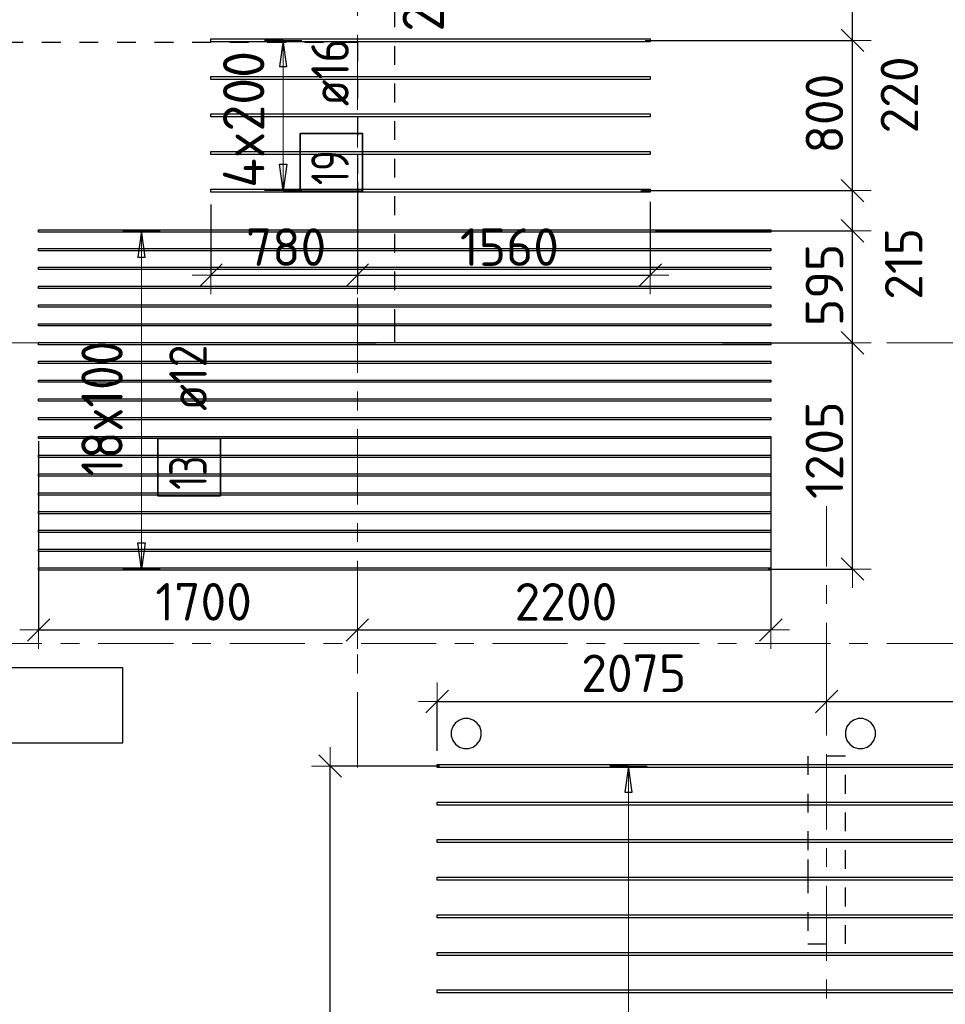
# Model space of a CAD drawing. Header units: metres. Extents: x -38 to 98, y -15 to 21.
# Tile 39 of 147: x 43.85 to 48.78, y 5.48 to 10.72. Entities that reach past the tile are written whole.
import ezdxf

# ---------------------------------------------------------------- set-up
doc = ezdxf.new("R2010")
doc.units = ezdxf.units.M
doc.header["$PDMODE"] = 65
for name, pattern in [('______11', [0.5, 0.4, -0.05, 0, -0.05]), ('______2', [0.0405, 0.03, -0.0105]), ('______5', [1.1, 0.8, -0.1, 0.1, -0.1])]:
    doc.linetypes.add(name, pattern=pattern)
for name, color, linetype, lineweight in [('XR$1$Осевая линия (1)', 7, '______5', 13), ('XR$4$Перекрытие (1)', 7, 'Continuous', 35), ('XR$4$Размерная линия (1)', 7, 'Continuous', 13)]:
    doc.layers.add(name, color=color, linetype=linetype, lineweight=lineweight)
doc.layers.add('XR$4$Арм.стержн.Доп. Арм верхн.зоны Х', color=7, linetype='Continuous', lineweight=35, true_color=0x8c8cff)
doc.layers.add('XR$6$Стена_ бетон несущ.', color=7, linetype='Continuous', lineweight=70, true_color=0xb4b496)
doc.styles.add('ISOCPEUR', font='txt')
doc.dimstyles.new('DIMSTYLE_3', dxfattribs={"dimtxt": 0.2, "dimasz": 0.2, "dimexe": 0, "dimexo": 0, "dimgap": 0.1, "dimtad": 2, "dimdec": 0, "dimlfac": 1000, "dimrnd": 5, "dimzin": 12, "dimdsep": 46, "dimtxsty": 'ISOCPEUR', "dimblk1": 'ALL_ML_STRICH', "dimblk2": 'ALL_ML_STRICH', "dimsah": 1, "dimcen": 0, "dimclrd": 7, "dimclre": 256, "dimclrt": 7, "dimadec": 0, "dimazin": 0, "dimtfac": 1, "dimtdec": 0, "dimtix": 1, "dimtmove": 2, "dimatfit": 3, "dimfxl": 0, "dimtzin": 0, "dimlwd": 0, "dimlwe": -3, "dimarcsym": 0})
doc.dimstyles.new('DIMSTYLE_34', dxfattribs={"dimtxt": 0.2, "dimasz": 0.2, "dimexe": 0, "dimexo": 0, "dimgap": 0.1, "dimtad": 0, "dimdec": 0, "dimlfac": 1000, "dimrnd": 5, "dimzin": 12, "dimdsep": 46, "dimtxsty": 'ISOCPEUR', "dimblk1": 'ALL_ML_STRICH', "dimblk2": 'ALL_ML_STRICH', "dimsah": 1, "dimcen": 0, "dimclrd": 7, "dimclre": 256, "dimclrt": 7, "dimadec": 0, "dimazin": 0, "dimtfac": 1, "dimtdec": 0, "dimtix": 1, "dimtmove": 2, "dimatfit": 3, "dimfxl": 0, "dimtvp": 1.2, "dimtzin": 0, "dimlwd": 0, "dimlwe": -3, "dimarcsym": 0})

# ---------------------------------------------------------------- blocks, each defined once
blk = doc.blocks.new('ALL_ML_STRICH')
at = {"color": 0, "linetype": 'ByBlock', "lineweight": -2}
for p, q in [((-0.3, -0.3), (0.3, 0.3)), ((0, -0.5), (0, 0.5)), ((-1, 0), (0.5, 0))]:
    blk.add_line(p, q, dxfattribs=at)
blk = doc.blocks.new('*D432')
at = {"layer": 'DEFPOINTS', "color": 7, "linetype": 'Continuous', "lineweight": 13, "transparency": 33554687}
for p in [(46.1084, 6.7472), (45.5056, 3.3), (45.7661, 3.3)]:
    blk.add_point(p, dxfattribs=at)
at = {"layer": 'XR$4$Размерная линия (1)', "color": 9, "linetype": 'Continuous', "lineweight": -2, "true_color": 0xc7c7c7, "transparency": 33554687}
for p, q in [((46.0884, 6.7472), (45.5056, 6.7472)), ((45.7461, 3.3), (45.5056, 3.3))]:
    blk.add_line(p, q, dxfattribs=at)
at = {"layer": 'XR$4$Размерная линия (1)', "color": 7, "linetype": 'Continuous', "lineweight": -2, "transparency": 33554687}
blk.add_line((45.5056, 3.3), (45.5056, 6.7472), dxfattribs=at)
at = {"layer": 'XR$4$Размерная линия (1)', "color": 7, "linetype": 'Continuous', "lineweight": 13, "transparency": 33554687, "xscale": 0.2, "yscale": 0.2, "zscale": 0.2}
for p, rotation in [((45.5056, 6.7472), 90), ((45.5056, 3.3), 270)]:
    blk.add_blockref('ALL_ML_STRICH', p, dxfattribs=dict(at, rotation=rotation))
at = {"layer": 'XR$4$Размерная линия (1)', "color": 7, "linetype": 'Continuous', "lineweight": 13, "transparency": 33554687, "insert": (45.3556, 5.0136), "char_height": 0.2, "width": 0.8, "attachment_point": 5, "rotation": 90, "style": 'ISOCPEUR'}
blk.add_mtext('\\A1;{3445}', dxfattribs=at)
blk = doc.blocks.new('*D433')
at = {"layer": 'DEFPOINTS', "color": 7, "linetype": 'Continuous', "lineweight": 13, "transparency": 33554687}
for p in [(46.075, 7.091), (48.15, 7.091), (46.075, 6.8079)]:
    blk.add_point(p, dxfattribs=at)
at = {"layer": 'XR$4$Размерная линия (1)', "color": 9, "linetype": 'Continuous', "lineweight": -2, "true_color": 0xc7c7c7, "transparency": 33554687}
for p, q in [((46.075, 6.8279), (46.075, 7.091)), ((48.15, 7.091), (48.15, 7.091))]:
    blk.add_line(p, q, dxfattribs=at)
at = {"layer": 'XR$4$Размерная линия (1)', "color": 7, "linetype": 'Continuous', "lineweight": -2, "transparency": 33554687}
blk.add_line((46.075, 7.091), (48.15, 7.091), dxfattribs=at)
at = {"layer": 'XR$4$Размерная линия (1)', "color": 7, "linetype": 'Continuous', "lineweight": 13, "transparency": 33554687, "xscale": 0.2, "yscale": 0.2, "zscale": 0.2, "rotation": 180}
blk.add_blockref('ALL_ML_STRICH', (46.075, 7.091), dxfattribs=at)
at = {"layer": 'XR$4$Размерная линия (1)', "color": 7, "linetype": 'Continuous', "lineweight": 13, "transparency": 33554687, "xscale": 0.2, "yscale": 0.2, "zscale": 0.2}
blk.add_blockref('ALL_ML_STRICH', (48.15, 7.091), dxfattribs=at)
at = {"layer": 'XR$4$Размерная линия (1)', "color": 7, "linetype": 'Continuous', "lineweight": 13, "transparency": 33554687, "insert": (47.1225, 7.241), "char_height": 0.2, "width": 0.8, "attachment_point": 5, "style": 'ISOCPEUR'}
blk.add_mtext('\\A1;{2075}', dxfattribs=at)
blk = doc.blocks.new('*D434')
at = {"layer": 'DEFPOINTS', "color": 7, "linetype": 'Continuous', "lineweight": 13, "transparency": 33554687}
for p in [(48.15, 7.091), (48.15, 7.091), (49.975, 6.8079)]:
    blk.add_point(p, dxfattribs=at)
at = {"layer": 'XR$4$Размерная линия (1)', "color": 9, "linetype": 'Continuous', "lineweight": -2, "true_color": 0xc7c7c7, "transparency": 33554687}
for p, q in [((48.15, 7.091), (48.15, 7.091)), ((49.975, 6.8279), (49.975, 7.091))]:
    blk.add_line(p, q, dxfattribs=at)
at = {"layer": 'XR$4$Размерная линия (1)', "color": 7, "linetype": 'Continuous', "lineweight": -2, "transparency": 33554687}
blk.add_line((48.15, 7.091), (49.975, 7.091), dxfattribs=at)
at = {"layer": 'XR$4$Размерная линия (1)', "color": 7, "linetype": 'Continuous', "lineweight": 13, "transparency": 33554687, "xscale": 0.2, "yscale": 0.2, "zscale": 0.2, "rotation": 180}
blk.add_blockref('ALL_ML_STRICH', (48.15, 7.091), dxfattribs=at)
at = {"layer": 'XR$4$Размерная линия (1)', "color": 7, "linetype": 'Continuous', "lineweight": 13, "transparency": 33554687, "xscale": 0.2, "yscale": 0.2, "zscale": 0.2}
blk.add_blockref('ALL_ML_STRICH', (49.975, 7.091), dxfattribs=at)
at = {"layer": 'XR$4$Размерная линия (1)', "color": 7, "linetype": 'Continuous', "lineweight": 13, "transparency": 33554687, "insert": (49.0925, 7.241), "char_height": 0.2, "width": 0.8, "attachment_point": 5, "style": 'ISOCPEUR'}
blk.add_mtext('\\A1;{1825}', dxfattribs=at)
blk = doc.blocks.new('*D435')
at = {"layer": 'DEFPOINTS', "color": 7, "linetype": 'Continuous', "lineweight": 13, "transparency": 33554687}
for p in [(43.9523, 8.4972), (45.65, 8.4815), (43.9523, 7.4714)]:
    blk.add_point(p, dxfattribs=at)
at = {"layer": 'XR$4$Размерная линия (1)', "color": 9, "linetype": 'Continuous', "lineweight": -2, "true_color": 0xc7c7c7, "transparency": 33554687}
for p, q in [((43.9523, 8.4772), (43.9523, 7.4714)), ((45.65, 7.4714), (45.65, 7.4714))]:
    blk.add_line(p, q, dxfattribs=at)
at = {"layer": 'XR$4$Размерная линия (1)', "color": 7, "linetype": 'Continuous', "lineweight": -2, "transparency": 33554687}
blk.add_line((43.9523, 7.4714), (45.65, 7.4714), dxfattribs=at)
at = {"layer": 'XR$4$Размерная линия (1)', "color": 7, "linetype": 'Continuous', "lineweight": 13, "transparency": 33554687, "xscale": 0.2, "yscale": 0.2, "zscale": 0.2, "rotation": 180}
blk.add_blockref('ALL_ML_STRICH', (43.9523, 7.4714), dxfattribs=at)
at = {"layer": 'XR$4$Размерная линия (1)', "color": 7, "linetype": 'Continuous', "lineweight": 13, "transparency": 33554687, "xscale": 0.2, "yscale": 0.2, "zscale": 0.2}
blk.add_blockref('ALL_ML_STRICH', (45.65, 7.4714), dxfattribs=at)
at = {"layer": 'XR$4$Размерная линия (1)', "color": 7, "linetype": 'Continuous', "lineweight": 13, "transparency": 33554687, "insert": (44.8312, 7.6214), "char_height": 0.2, "width": 0.8, "attachment_point": 5, "style": 'ISOCPEUR'}
blk.add_mtext('\\A1;{1700}', dxfattribs=at)
blk = doc.blocks.new('*D436')
at = {"layer": 'DEFPOINTS', "color": 7, "linetype": 'Continuous', "lineweight": 13, "transparency": 33554687}
for p in [(47.8523, 8.5208), (45.65, 8.4815), (45.65, 7.4714)]:
    blk.add_point(p, dxfattribs=at)
at = {"layer": 'XR$4$Размерная линия (1)', "color": 9, "linetype": 'Continuous', "lineweight": -2, "true_color": 0xc7c7c7, "transparency": 33554687}
for p, q in [((47.8523, 8.5008), (47.8523, 7.4714)), ((45.65, 7.4714), (45.65, 7.4714))]:
    blk.add_line(p, q, dxfattribs=at)
at = {"layer": 'XR$4$Размерная линия (1)', "color": 7, "linetype": 'Continuous', "lineweight": -2, "transparency": 33554687}
blk.add_line((45.65, 7.4714), (47.8523, 7.4714), dxfattribs=at)
at = {"layer": 'XR$4$Размерная линия (1)', "color": 7, "linetype": 'Continuous', "lineweight": 13, "transparency": 33554687, "xscale": 0.2, "yscale": 0.2, "zscale": 0.2, "rotation": 180}
blk.add_blockref('ALL_ML_STRICH', (45.65, 7.4714), dxfattribs=at)
at = {"layer": 'XR$4$Размерная линия (1)', "color": 7, "linetype": 'Continuous', "lineweight": 13, "transparency": 33554687, "xscale": 0.2, "yscale": 0.2, "zscale": 0.2}
blk.add_blockref('ALL_ML_STRICH', (47.8523, 7.4714), dxfattribs=at)
at = {"layer": 'XR$4$Размерная линия (1)', "color": 7, "linetype": 'Continuous', "lineweight": 13, "transparency": 33554687, "insert": (46.7612, 7.6214), "char_height": 0.2, "width": 0.8, "attachment_point": 5, "style": 'ISOCPEUR'}
blk.add_mtext('\\A1;{2200}', dxfattribs=at)
blk = doc.blocks.new('*D625')
at = {"layer": 'DEFPOINTS', "color": 7, "linetype": 'Continuous', "lineweight": 13, "transparency": 33554687}
for p in [(45.65, 9.8772), (44.8701, 9.7562), (44.8701, 9.3597)]:
    blk.add_point(p, dxfattribs=at)
at = {"layer": 'XR$4$Размерная линия (1)', "color": 9, "linetype": 'Continuous', "lineweight": -2, "true_color": 0xc7c7c7, "transparency": 33554687}
for p, q in [((45.65, 9.8572), (45.65, 9.3597)), ((44.8701, 9.7362), (44.8701, 9.3597))]:
    blk.add_line(p, q, dxfattribs=at)
at = {"layer": 'XR$4$Размерная линия (1)', "color": 7, "linetype": 'Continuous', "lineweight": -2, "transparency": 33554687}
blk.add_line((44.8701, 9.3597), (45.65, 9.3597), dxfattribs=at)
at = {"layer": 'XR$4$Размерная линия (1)', "color": 7, "linetype": 'Continuous', "lineweight": 13, "transparency": 33554687, "xscale": 0.2, "yscale": 0.2, "zscale": 0.2, "rotation": 180}
blk.add_blockref('ALL_ML_STRICH', (44.8701, 9.3597), dxfattribs=at)
at = {"layer": 'XR$4$Размерная линия (1)', "color": 7, "linetype": 'Continuous', "lineweight": 13, "transparency": 33554687, "xscale": 0.2, "yscale": 0.2, "zscale": 0.2}
blk.add_blockref('ALL_ML_STRICH', (45.65, 9.3597), dxfattribs=at)
at = {"layer": 'XR$4$Размерная линия (1)', "color": 7, "linetype": 'Continuous', "lineweight": 13, "transparency": 33554687, "insert": (45.2701, 9.5097), "char_height": 0.2, "width": 0.6, "attachment_point": 5, "style": 'ISOCPEUR'}
blk.add_mtext('\\A1;{780}', dxfattribs=at)
blk = doc.blocks.new('*D626')
at = {"layer": 'DEFPOINTS', "color": 7, "linetype": 'Continuous', "lineweight": 13, "transparency": 33554687}
for p in [(45.65, 9.8772), (47.2101, 9.7705), (45.65, 9.3597)]:
    blk.add_point(p, dxfattribs=at)
at = {"layer": 'XR$4$Размерная линия (1)', "color": 9, "linetype": 'Continuous', "lineweight": -2, "true_color": 0xc7c7c7, "transparency": 33554687}
for p, q in [((45.65, 9.8572), (45.65, 9.3597)), ((47.2101, 9.7505), (47.2101, 9.3597))]:
    blk.add_line(p, q, dxfattribs=at)
at = {"layer": 'XR$4$Размерная линия (1)', "color": 7, "linetype": 'Continuous', "lineweight": -2, "transparency": 33554687}
blk.add_line((45.65, 9.3597), (47.2101, 9.3597), dxfattribs=at)
at = {"layer": 'XR$4$Размерная линия (1)', "color": 7, "linetype": 'Continuous', "lineweight": 13, "transparency": 33554687, "xscale": 0.2, "yscale": 0.2, "zscale": 0.2, "rotation": 180}
blk.add_blockref('ALL_ML_STRICH', (45.65, 9.3597), dxfattribs=at)
at = {"layer": 'XR$4$Размерная линия (1)', "color": 7, "linetype": 'Continuous', "lineweight": 13, "transparency": 33554687, "xscale": 0.2, "yscale": 0.2, "zscale": 0.2}
blk.add_blockref('ALL_ML_STRICH', (47.2101, 9.3597), dxfattribs=at)
at = {"layer": 'XR$4$Размерная линия (1)', "color": 7, "linetype": 'Continuous', "lineweight": 13, "transparency": 33554687, "insert": (46.4601, 9.5097), "char_height": 0.2, "width": 0.8, "attachment_point": 5, "style": 'ISOCPEUR'}
blk.add_mtext('\\A1;{1560}', dxfattribs=at)
blk = doc.blocks.new('*D627')
at = {"layer": 'DEFPOINTS', "color": 7, "linetype": 'Continuous', "lineweight": 13, "transparency": 33554687}
for p in [(47.5748, 9), (47.8186, 7.7959), (48.288, 7.7959)]:
    blk.add_point(p, dxfattribs=at)
at = {"layer": 'XR$4$Размерная линия (1)', "color": 9, "linetype": 'Continuous', "lineweight": -2, "true_color": 0xc7c7c7, "transparency": 33554687}
for p, q in [((47.5948, 9), (48.288, 9)), ((47.8386, 7.7959), (48.288, 7.7959))]:
    blk.add_line(p, q, dxfattribs=at)
at = {"layer": 'XR$4$Размерная линия (1)', "color": 7, "linetype": 'Continuous', "lineweight": -2, "transparency": 33554687}
blk.add_line((48.288, 7.7959), (48.288, 9), dxfattribs=at)
at = {"layer": 'XR$4$Размерная линия (1)', "color": 7, "linetype": 'Continuous', "lineweight": 13, "transparency": 33554687, "xscale": 0.2, "yscale": 0.2, "zscale": 0.2}
for p, rotation in [((48.288, 9), 90), ((48.288, 7.7959), 270)]:
    blk.add_blockref('ALL_ML_STRICH', p, dxfattribs=dict(at, rotation=rotation))
at = {"layer": 'XR$4$Размерная линия (1)', "color": 7, "linetype": 'Continuous', "lineweight": 13, "transparency": 33554687, "insert": (48.138, 8.428), "char_height": 0.2, "width": 0.8, "attachment_point": 5, "rotation": 90, "style": 'ISOCPEUR'}
blk.add_mtext('\\A1;{1205}', dxfattribs=at)
blk = doc.blocks.new('*D628')
at = {"layer": 'DEFPOINTS', "color": 7, "linetype": 'Continuous', "lineweight": 13, "transparency": 33554687}
for p in [(47.218, 9.5959), (47.5748, 9), (48.288, 9)]:
    blk.add_point(p, dxfattribs=at)
at = {"layer": 'XR$4$Размерная линия (1)', "color": 9, "linetype": 'Continuous', "lineweight": -2, "true_color": 0xc7c7c7, "transparency": 33554687}
for p, q in [((47.238, 9.5959), (48.288, 9.5959)), ((47.5948, 9), (48.288, 9))]:
    blk.add_line(p, q, dxfattribs=at)
at = {"layer": 'XR$4$Размерная линия (1)', "color": 7, "linetype": 'Continuous', "lineweight": -2, "transparency": 33554687}
blk.add_line((48.288, 9), (48.288, 9.5959), dxfattribs=at)
at = {"layer": 'XR$4$Размерная линия (1)', "color": 7, "linetype": 'Continuous', "lineweight": 13, "transparency": 33554687, "xscale": 0.2, "yscale": 0.2, "zscale": 0.2}
for p, rotation in [((48.288, 9.5959), 90), ((48.288, 9), 270)]:
    blk.add_blockref('ALL_ML_STRICH', p, dxfattribs=dict(at, rotation=rotation))
at = {"layer": 'XR$4$Размерная линия (1)', "color": 7, "linetype": 'Continuous', "lineweight": 13, "transparency": 33554687, "insert": (48.138, 9.308), "char_height": 0.2, "width": 0.6, "attachment_point": 5, "rotation": 90, "style": 'ISOCPEUR'}
blk.add_mtext('\\A1;{595}', dxfattribs=at)
blk = doc.blocks.new('*D629')
at = {"layer": 'DEFPOINTS', "color": 7, "linetype": 'Continuous', "lineweight": 13, "transparency": 33554687}
for p in [(47.1407, 9.8102), (47.218, 9.5959), (48.288, 9.5959)]:
    blk.add_point(p, dxfattribs=at)
at = {"layer": 'XR$4$Размерная линия (1)', "color": 9, "linetype": 'Continuous', "lineweight": -2, "true_color": 0xc7c7c7, "transparency": 33554687}
for p, q in [((47.1607, 9.8102), (48.288, 9.8102)), ((47.238, 9.5959), (48.288, 9.5959))]:
    blk.add_line(p, q, dxfattribs=at)
at = {"layer": 'XR$4$Размерная линия (1)', "color": 7, "linetype": 'Continuous', "lineweight": -2, "transparency": 33554687}
blk.add_line((48.288, 9.5959), (48.288, 9.8102), dxfattribs=at)
at = {"layer": 'XR$4$Размерная линия (1)', "color": 7, "linetype": 'Continuous', "lineweight": 13, "transparency": 33554687, "xscale": 0.2, "yscale": 0.2, "zscale": 0.2}
for p, rotation in [((48.288, 9.8102), 90), ((48.288, 9.5959), 270)]:
    blk.add_blockref('ALL_ML_STRICH', p, dxfattribs=dict(at, rotation=rotation))
at = {"layer": 'XR$4$Размерная линия (1)', "color": 7, "linetype": 'Continuous', "lineweight": 13, "transparency": 33554687, "insert": (48.5606, 9.4203), "char_height": 0.2, "width": 0.6, "attachment_point": 5, "rotation": 90, "style": 'ISOCPEUR'}
blk.add_mtext('\\A1;{215}', dxfattribs=at)
blk = doc.blocks.new('*D630')
at = {"layer": 'DEFPOINTS', "color": 7, "linetype": 'Continuous', "lineweight": 13, "transparency": 33554687}
for p in [(47.1628, 10.61), (47.1407, 9.8102), (48.288, 9.8102)]:
    blk.add_point(p, dxfattribs=at)
at = {"layer": 'XR$4$Размерная линия (1)', "color": 9, "linetype": 'Continuous', "lineweight": -2, "true_color": 0xc7c7c7, "transparency": 33554687}
for p, q in [((47.1828, 10.61), (48.288, 10.61)), ((47.1607, 9.8102), (48.288, 9.8102))]:
    blk.add_line(p, q, dxfattribs=at)
at = {"layer": 'XR$4$Размерная линия (1)', "color": 7, "linetype": 'Continuous', "lineweight": -2, "transparency": 33554687}
blk.add_line((48.288, 9.8102), (48.288, 10.61), dxfattribs=at)
at = {"layer": 'XR$4$Размерная линия (1)', "color": 7, "linetype": 'Continuous', "lineweight": 13, "transparency": 33554687, "xscale": 0.2, "yscale": 0.2, "zscale": 0.2}
for p, rotation in [((48.288, 10.61), 90), ((48.288, 9.8102), 270)]:
    blk.add_blockref('ALL_ML_STRICH', p, dxfattribs=dict(at, rotation=rotation))
at = {"layer": 'XR$4$Размерная линия (1)', "color": 7, "linetype": 'Continuous', "lineweight": 13, "transparency": 33554687, "insert": (48.138, 10.2201), "char_height": 0.2, "width": 0.6, "attachment_point": 5, "rotation": 90, "style": 'ISOCPEUR'}
blk.add_mtext('\\A1;{800}', dxfattribs=at)
blk = doc.blocks.new('*D631')
at = {"layer": 'DEFPOINTS', "color": 7, "linetype": 'Continuous', "lineweight": 13, "transparency": 33554687}
for p in [(47.0658, 10.8302), (47.1628, 10.61), (48.288, 10.61)]:
    blk.add_point(p, dxfattribs=at)
at = {"layer": 'XR$4$Размерная линия (1)', "color": 9, "linetype": 'Continuous', "lineweight": -2, "true_color": 0xc7c7c7, "transparency": 33554687}
for p, q in [((47.0858, 10.8302), (48.288, 10.8302)), ((47.1828, 10.61), (48.288, 10.61))]:
    blk.add_line(p, q, dxfattribs=at)
at = {"layer": 'XR$4$Размерная линия (1)', "color": 7, "linetype": 'Continuous', "lineweight": -2, "transparency": 33554687}
blk.add_line((48.288, 10.61), (48.288, 10.8302), dxfattribs=at)
at = {"layer": 'XR$4$Размерная линия (1)', "color": 7, "linetype": 'Continuous', "lineweight": 13, "transparency": 33554687, "xscale": 0.2, "yscale": 0.2, "zscale": 0.2}
for p, rotation in [((48.288, 10.8302), 90), ((48.288, 10.61), 270)]:
    blk.add_blockref('ALL_ML_STRICH', p, dxfattribs=dict(at, rotation=rotation))
at = {"layer": 'XR$4$Размерная линия (1)', "color": 7, "linetype": 'Continuous', "lineweight": 13, "transparency": 33554687, "insert": (48.5375, 10.3196), "char_height": 0.2, "width": 0.6, "attachment_point": 5, "rotation": 90, "style": 'ISOCPEUR'}
blk.add_mtext('\\A1;{220}', dxfattribs=at)

msp = doc.modelspace()

# ---------------------------------------------------------------- linework, layer by layer
at = {"layer": 'XR$1$Осевая линия (1)', "color": 253, "linetype": '______11', "lineweight": 13, "true_color": 0xa0a0a0, "transparency": 33554687}
for p, q in [((45.65, 6.74), (45.65, 19.78)), ((-2.63, 9), (62.6, 9)), ((48.15, -3.39), (48.15, 8.13)), ((-2.63, 7.4), (62.6, 7.4))]:
    msp.add_line(p, q, dxfattribs=at)
at = {"layer": 'XR$4$Арм.стержн.Доп. Арм верхн.зоны Х', "color": 253, "linetype": 'Continuous', "lineweight": -3, "true_color": 0xa0a0a0, "transparency": 33554687}
for p, q in [((45.2545, 10.6102), (45.1545, 10.6102)), ((45.2545, 10.6102), (45.3545, 10.6102)), ((45.2545, 9.8102), (45.1545, 9.8102)), ((45.2545, 9.8102), (45.3545, 9.8102)), ((44.5, 9.5959), (44.4, 9.5959)), ((44.5, 9.5959), (44.6, 9.5959)), ((44.5, 7.7959), (44.4, 7.7959)), ((44.5, 7.7959), (44.6, 7.7959)), ((47.0942, 6.7472), (46.9942, 6.7472)), ((47.0942, 6.7472), (47.1942, 6.7472))]:
    msp.add_line(p, q, dxfattribs=at)
at = {"layer": 'XR$4$Арм.стержн.Доп. Арм верхн.зоны Х', "color": 7, "linetype": 'Continuous', "lineweight": 25, "transparency": 33554687}
for p, q in [((45.2545, 10.6102), (45.2345, 10.4702)), ((45.2745, 10.4702), (45.2545, 10.6102)), ((45.2345, 10.4702), (45.2745, 10.4702)), ((45.2545, 9.8102), (45.2345, 9.9502)), ((45.2345, 9.9502), (45.2745, 9.9502)), ((45.2745, 9.9502), (45.2545, 9.8102)), ((44.5, 9.5959), (44.48, 9.4559)), ((44.52, 9.4559), (44.5, 9.5959)), ((44.48, 9.4559), (44.52, 9.4559)), ((44.5, 7.7959), (44.48, 7.9359)), ((44.48, 7.9359), (44.52, 7.9359)), ((44.52, 7.9359), (44.5, 7.7959)), ((47.0942, 6.7472), (47.0742, 6.6072)), ((47.1142, 6.6072), (47.0942, 6.7472)), ((47.0742, 6.6072), (47.1142, 6.6072))]:
    msp.add_line(p, q, dxfattribs=at)
at = {"layer": 'XR$4$Арм.стержн.Доп. Арм верхн.зоны Х', "color": 7, "linetype": 'Continuous', "lineweight": 13, "transparency": 33554687}
for p, q in [((45.2545, 10.6102), (45.2545, 10.6102)), ((45.2545, 9.8102), (45.2545, 10.6102)), ((45.2545, 9.8102), (45.2545, 9.8102)), ((44.5, 9.5959), (44.5, 9.5959)), ((44.5, 7.7959), (44.5, 9.5959)), ((44.5, 7.7959), (44.5, 7.7959)), ((47.0942, 6.7472), (47.0942, 6.7472)), ((47.0942, 2.3472), (47.0942, 6.7472))]:
    msp.add_line(p, q, dxfattribs=at)
at = {"layer": 'XR$4$Арм.стержн.Доп. Арм верхн.зоны Х', "color": 7, "linetype": 'Continuous', "lineweight": 25, "transparency": 33554687}
for points in [[(47.2101, 10.6022), (44.8701, 10.6022), (44.8701, 10.6182), (47.2101, 10.6182), (47.2101, 10.6022)], [(47.2101, 10.4022), (44.8701, 10.4022), (44.8701, 10.4182), (47.2101, 10.4182), (47.2101, 10.4022)], [(47.2101, 10.2022), (44.8701, 10.2022), (44.8701, 10.2182), (47.2101, 10.2182), (47.2101, 10.2022)], [(47.2101, 10.0022), (44.8701, 10.0022), (44.8701, 10.0182), (47.2101, 10.0182), (47.2101, 10.0022)], [(47.2101, 9.8022), (44.8701, 9.8022), (44.8701, 9.8182), (47.2101, 9.8182), (47.2101, 9.8022)], [(49.975, 6.7392), (46.075, 6.7392), (46.075, 6.7552), (49.975, 6.7552), (49.975, 6.7392)], [(49.975, 6.5392), (46.075, 6.5392), (46.075, 6.5552), (49.975, 6.5552), (49.975, 6.5392)], [(49.975, 6.3392), (46.075, 6.3392), (46.075, 6.3552), (49.975, 6.3552), (49.975, 6.3392)], [(49.975, 6.1392), (46.075, 6.1392), (46.075, 6.1552), (49.975, 6.1552), (49.975, 6.1392)], [(49.975, 5.9392), (46.075, 5.9392), (46.075, 5.9552), (49.975, 5.9552), (49.975, 5.9392)], [(49.975, 5.7392), (46.075, 5.7392), (46.075, 5.7552), (49.975, 5.7552), (49.975, 5.7392)], [(49.975, 5.5392), (46.075, 5.5392), (46.075, 5.5552), (49.975, 5.5552), (49.975, 5.5392)]]:
    msp.add_lwpolyline(points, dxfattribs=at)
at = {"layer": 'XR$4$Арм.стержн.Доп. Арм верхн.зоны Х', "color": 7, "linetype": 'Continuous', "lineweight": 35, "transparency": 33554687}
for points in [[(45.6778, 9.8068), (45.6778, 10.1134), (45.3445, 10.1134), (45.3445, 9.8068), (45.6778, 9.8068)], [(44.9212, 8.1848), (44.9212, 8.4915), (44.5879, 8.4915), (44.5879, 8.1848), (44.9212, 8.1848)]]:
    msp.add_lwpolyline(points, dxfattribs=at)
at = {"layer": 'XR$4$Арм.стержн.Доп. Арм верхн.зоны Х', "color": 34, "linetype": 'Continuous', "lineweight": 25, "transparency": 33554687}
for points in [[(47.8523, 9.5899), (43.9523, 9.5899), (43.9523, 9.6019), (47.8523, 9.6019), (47.8523, 9.5899)], [(47.8523, 9.4899), (43.9523, 9.4899), (43.9523, 9.5019), (47.8523, 9.5019), (47.8523, 9.4899)], [(47.8523, 9.3899), (43.9523, 9.3899), (43.9523, 9.4019), (47.8523, 9.4019), (47.8523, 9.3899)], [(47.8523, 9.2899), (43.9523, 9.2899), (43.9523, 9.3019), (47.8523, 9.3019), (47.8523, 9.2899)], [(47.8523, 9.1899), (43.9523, 9.1899), (43.9523, 9.2019), (47.8523, 9.2019), (47.8523, 9.1899)], [(47.8523, 9.0899), (43.9523, 9.0899), (43.9523, 9.1019), (47.8523, 9.1019), (47.8523, 9.0899)], [(47.8523, 8.9899), (43.9523, 8.9899), (43.9523, 9.0019), (47.8523, 9.0019), (47.8523, 8.9899)], [(47.8523, 8.8899), (43.9523, 8.8899), (43.9523, 8.9019), (47.8523, 8.9019), (47.8523, 8.8899)], [(47.8523, 8.7899), (43.9523, 8.7899), (43.9523, 8.8019), (47.8523, 8.8019), (47.8523, 8.7899)], [(47.8523, 8.6899), (43.9523, 8.6899), (43.9523, 8.7019), (47.8523, 8.7019), (47.8523, 8.6899)], [(47.8523, 8.5899), (43.9523, 8.5899), (43.9523, 8.6019), (47.8523, 8.6019), (47.8523, 8.5899)], [(47.8523, 8.4899), (43.9523, 8.4899), (43.9523, 8.5019), (47.8523, 8.5019), (47.8523, 8.4899)], [(47.8523, 8.3899), (43.9523, 8.3899), (43.9523, 8.4019), (47.8523, 8.4019), (47.8523, 8.3899)], [(47.8523, 8.2899), (43.9523, 8.2899), (43.9523, 8.3019), (47.8523, 8.3019), (47.8523, 8.2899)], [(47.8523, 8.1899), (43.9523, 8.1899), (43.9523, 8.2019), (47.8523, 8.2019), (47.8523, 8.1899)], [(47.8523, 8.0899), (43.9523, 8.0899), (43.9523, 8.1019), (47.8523, 8.1019), (47.8523, 8.0899)], [(47.8523, 7.9899), (43.9523, 7.9899), (43.9523, 8.0019), (47.8523, 8.0019), (47.8523, 7.9899)], [(47.8523, 7.8899), (43.9523, 7.8899), (43.9523, 7.9019), (47.8523, 7.9019), (47.8523, 7.8899)], [(47.8523, 7.7899), (43.9523, 7.7899), (43.9523, 7.8019), (47.8523, 7.8019), (47.8523, 7.7899)]]:
    msp.add_lwpolyline(points, dxfattribs=at)
at = {"layer": 'XR$4$Перекрытие (1)', "color": 7, "linetype": 'Continuous', "lineweight": 25, "transparency": 33554687}
for p, q in [((44.3999, 7.2702), (43.0999, 7.27)), ((44.4, 6.8702), (44.3999, 7.2702)), ((46.173, 6.9773), (46.1581, 6.9569)), ((46.1934, 6.9921), (46.173, 6.9773)), ((46.2174, 6.9999), (46.1934, 6.9921)), ((46.2426, 6.9999), (46.2174, 6.9999)), ((46.2666, 6.9921), (46.2426, 6.9999)), ((46.287, 6.9773), (46.2666, 6.9921)), ((46.3019, 6.9569), (46.287, 6.9773)), ((48.273, 6.9773), (48.2581, 6.9569)), ((48.2934, 6.9921), (48.273, 6.9773)), ((48.3174, 6.9999), (48.2934, 6.9921)), ((48.3426, 6.9999), (48.3174, 6.9999)), ((48.3666, 6.9921), (48.3426, 6.9999)), ((48.387, 6.9773), (48.3666, 6.9921)), ((48.4019, 6.9569), (48.387, 6.9773)), ((46.1581, 6.9569), (46.1503, 6.9329)), ((46.1503, 6.9329), (46.1503, 6.9076)), ((46.3097, 6.9329), (46.3019, 6.9569)), ((46.3097, 6.9076), (46.3097, 6.9329)), ((48.2581, 6.9569), (48.2503, 6.9329)), ((48.2503, 6.9329), (48.2503, 6.9076)), ((48.4097, 6.9329), (48.4019, 6.9569)), ((48.4097, 6.9076), (48.4097, 6.9329)), ((43.1, 6.87), (44.4, 6.8702)), ((46.1503, 6.9076), (46.1581, 6.8836)), ((46.1581, 6.8836), (46.173, 6.8632)), ((46.287, 6.8632), (46.3019, 6.8836)), ((46.3019, 6.8836), (46.3097, 6.9076)), ((48.2503, 6.9076), (48.2581, 6.8836)), ((48.2581, 6.8836), (48.273, 6.8632)), ((48.387, 6.8632), (48.4019, 6.8836)), ((48.4019, 6.8836), (48.4097, 6.9076)), ((46.173, 6.8632), (46.1934, 6.8484)), ((46.1934, 6.8484), (46.2174, 6.8406)), ((46.2174, 6.8406), (46.2426, 6.8406)), ((46.2426, 6.8406), (46.2666, 6.8484)), ((46.2666, 6.8484), (46.287, 6.8632)), ((48.273, 6.8632), (48.2934, 6.8484)), ((48.2934, 6.8484), (48.3174, 6.8406)), ((48.3174, 6.8406), (48.3426, 6.8406)), ((48.3426, 6.8406), (48.3666, 6.8484)), ((48.3666, 6.8484), (48.387, 6.8632))]:
    msp.add_line(p, q, dxfattribs=at)
at = {"layer": 'XR$6$Стена_ бетон несущ.', "color": 253, "linetype": '______2', "lineweight": -3, "true_color": 0xa0a0a0, "transparency": 33554687}
for p, q in [((45.85, 9.08), (45.85, 10.8)), ((42.97, 10.6), (45.65, 10.6)), ((45.65, 10.6), (45.65, 9)), ((45.85, 9), (45.85, 9.08)), ((45.65, 9), (45.85, 9)), ((48.25, 6.8), (48.05, 6.8)), ((48.05, 6.8), (48.05, 6.6)), ((48.25, 6.6), (48.25, 6.8)), ((48.05, 6.6), (48.05, 6.25)), ((48.25, 5.8), (48.25, 6.6)), ((48.05, 6.25), (48.05, 6.17)), ((48.05, 6.17), (48.05, 5.8)), ((48.05, 5.8), (48.25, 5.8))]:
    msp.add_line(p, q, dxfattribs=at)

# ---------------------------------------------------------------- texts
at = {"layer": 'XR$4$Арм.стержн.Доп. Арм верхн.зоны Х', "color": 7, "linetype": 'Continuous', "lineweight": 13, "transparency": 33554687, "char_height": 0.22, "attachment_point": 7, "rotation": 90, "style": 'ISOCPEUR'}
for s, insert, width in [('\\W0.95;2x200', (46.1108, 10.6562), 0.873359), ('\\W0.95;4x200', (45.1545, 9.8252), 0.895564), ('\\W0.86;18x100', (44.4, 8.2889), 0.930455)]:
    msp.add_mtext(s, dxfattribs=dict(at, insert=insert, width=width))
at = {"layer": 'XR$4$Арм.стержн.Доп. Арм верхн.зоны Х', "color": 7, "linetype": 'Continuous', "lineweight": 25, "transparency": 33554687, "char_height": 0.2, "attachment_point": 7, "rotation": 90, "style": 'ISOCPEUR'}
for s, insert, width in [('\\W0.89; ø16 ', (45.6045, 10.1468), 0.749105), ('\\W0.75;19', (45.6045, 9.8401), 0.314854), ('\\W0.89; ø12 ', (44.8479, 8.5248), 0.749105), ('\\W0.75;13', (44.8479, 8.2181), 0.314854)]:
    msp.add_mtext(s, dxfattribs=dict(at, insert=insert, width=width))

# ---------------------------------------------------------------- dimensions: what is measured, and where the dimension line sits
at = {"layer": 'XR$4$Размерная линия (1)', "color": 7, "linetype": 'Continuous', "lineweight": 13, "transparency": 33554687}
for base, p1, p2, dimstyle, picture, middle in [((48.288, 10.8302), (47.1828, 10.61), (47.0858, 10.8302), 'DIMSTYLE_34', '*D631', (48.5375, 10.3196)), ((48.288, 10.61), (47.1607, 9.8102), (47.1828, 10.61), 'DIMSTYLE_3', '*D630', (48.138, 10.2201)), ((48.288, 9.8102), (47.238, 9.5959), (47.1607, 9.8102), 'DIMSTYLE_34', '*D629', (48.5606, 9.4203)), ((48.288, 9.5959), (47.5948, 9), (47.238, 9.5959), 'DIMSTYLE_3', '*D628', (48.138, 9.308)), ((48.288, 9), (47.8386, 7.7959), (47.5948, 9), 'DIMSTYLE_3', '*D627', (48.138, 8.428)), ((45.5056, 6.7472), (45.7461, 3.3), (46.0884, 6.7472), 'DIMSTYLE_3', '*D432', (45.3556, 5.0136))]:
    dim = msp.add_linear_dim(base=base, p1=p1, p2=p2, angle=90, dimstyle=dimstyle, override={"dimpost": '<>', "dimclrd": 7, "dimclre": 9, "dimclrt": 7, "dimlwd": 0, "dimlwe": 65533}, dxfattribs=at)
    dim.commit()
    dim.dimension.update_dxf_attribs({"geometry": picture, "text_midpoint": middle, "dimtype": 160})
for base, p1, p2, picture, middle in [((45.65, 9.3597), (44.8701, 9.7362), (45.65, 9.8572), '*D625', (45.2701, 9.5097)), ((47.2101, 9.3597), (45.65, 9.8572), (47.2101, 9.7505), '*D626', (46.4601, 9.5097)), ((45.65, 7.4714), (43.9523, 8.4772), (45.65, 7.4714), '*D435', (44.8312, 7.6214)), ((47.8523, 7.4714), (45.65, 7.4714), (47.8523, 8.5008), '*D436', (46.7612, 7.6214)), ((48.15, 7.091), (46.075, 6.8279), (48.15, 7.091), '*D433', (47.1225, 7.241)), ((49.975, 7.091), (48.15, 7.091), (49.975, 6.8279), '*D434', (49.0925, 7.241))]:
    dim = msp.add_linear_dim(base=base, p1=p1, p2=p2, dimstyle='DIMSTYLE_3', override={"dimpost": '<>', "dimclrd": 7, "dimclre": 9, "dimclrt": 7, "dimlwd": 0, "dimlwe": 65533}, dxfattribs=at)
    dim.commit()
    dim.dimension.update_dxf_attribs({"geometry": picture, "text_midpoint": middle, "dimtype": 160})

doc.saveas('drawing.dxf')
